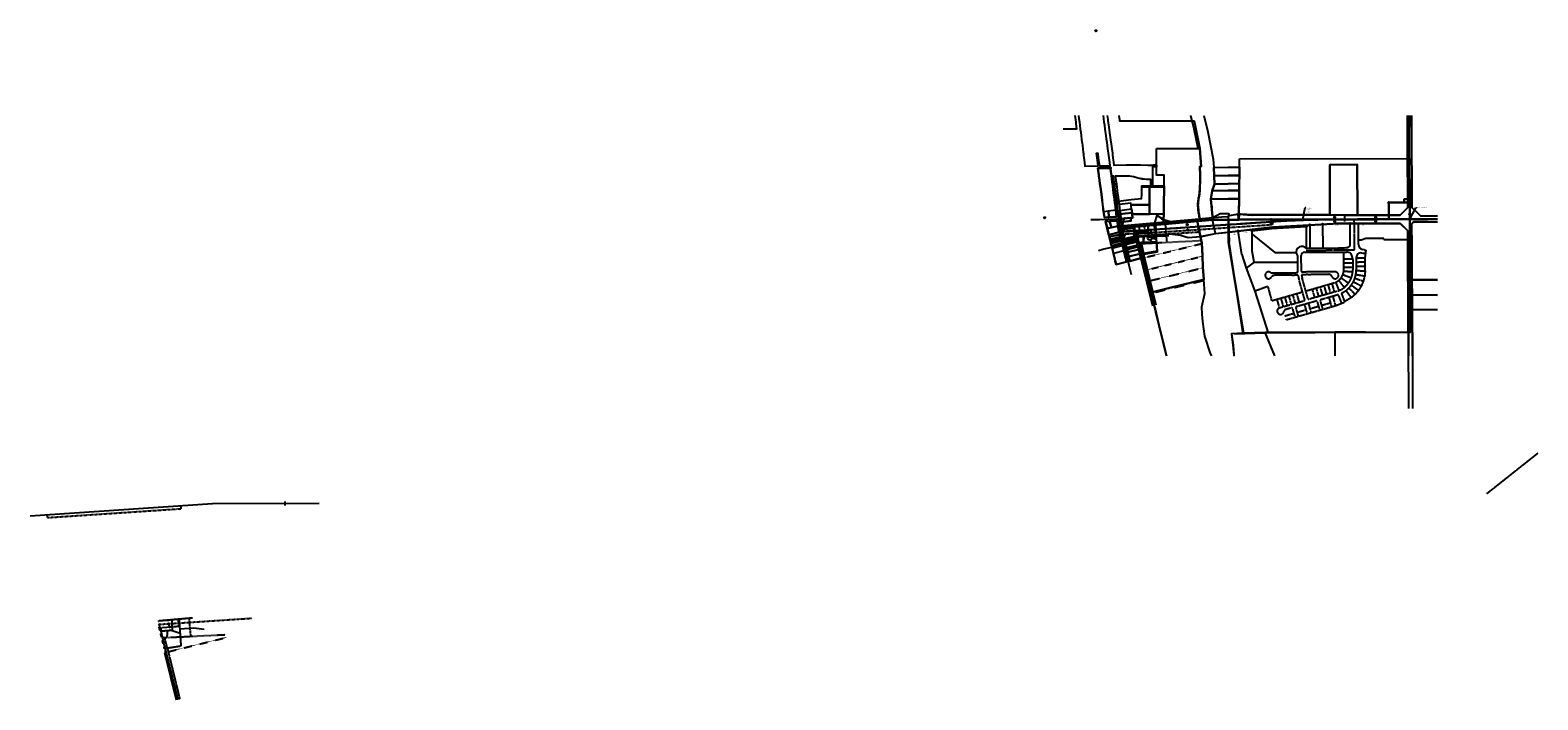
# Model space of a CAD drawing. Header units: feet. Extents: x 1440134 to 1462118, y 713751 to 723525.
import ezdxf

# ---------------------------------------------------------------- set-up
doc = ezdxf.new("R2010")
doc.units = ezdxf.units.FT
doc.header["$MEASUREMENT"] = 0
for name, pattern in [('B', [0.3, 0.25, -0.05]), ('cl', [5, 0.09375, -0.09375, 4.625, -0.09375, 0.09375]), ('D', [0.85, 0.75, -0.1]), ('F', [0.15, 0.1, -0.05])]:
    doc.linetypes.add(name, pattern=pattern)
for name, color, linetype in [('DV_X_Property_Line', 80, 'Continuous'), ('DV_X_Text', 20, 'Continuous'), ('RW_X_CL', 180, 'cl'), ('RW_X_Right_of_Way', 50, 'rowex'), ('SC_Scratch1', 6, 'Continuous'), ('SC_Scratch16', 2, 'Continuous'), ('SC_Scratch17', 214, 'D'), ('SC_Scratch18', 7, 'Continuous'), ('SC_Scratch19', 144, 'Continuous')]:
    doc.layers.add(name, color=color, linetype=linetype)
doc.styles.add('Slanted-Normal', font='font31.shx', dxfattribs={"height": 0.1})
doc.styles.get("Standard").update_dxf_attribs({"font": 'font31.shx'})
doc.styles.add('Straight-Normal', font='font30.shx', dxfattribs={"height": 0.1})
doc.linetypes.add('rowex', pattern='A,0.75,-0.05,["Ex R/W",Straight-Normal,S=1,R=0,X=0,Y=-0.06],-0.7,0.75,-0.3,0.75,-0.3,0.75,-0.3,0.75,-0.3', length=5.7)
doc.dimstyles.new('COEC', dxfattribs={"dimscale": 13.9, "dimtxt": 0.18, "dimasz": 0.18, "dimexe": 0.18, "dimexo": 0.0625, "dimgap": 0.09, "dimtad": 1, "dimzin": 0, "dimdsep": 46, "dimtxsty": 'Standard', "dimcen": 0.09, "dimclrd": 256, "dimclre": 256, "dimclrt": 256, "dimaunit": 1, "dimadec": 4, "dimazin": 0, "dimtfac": 1, "dimtofl": 0, "dimtmove": 0, "dimatfit": 3, "dimfxl": 1, "dimtolj": 1, "dimtzin": 0, "dimlwd": -1, "dimlwe": -1, "dimarcsym": 0})

# ---------------------------------------------------------------- blocks, each defined once
blk = doc.blocks.new('A$C8e29cc9e')
at = {"layer": 'RW_X_CL', "color": 1, "linetype": 'F'}
for p, q in [((1369, 1188), (2, 1097)), ((89, 744), (2, 1097)), ((89, 744), (270, 3))]:
    blk.add_line(p, q, dxfattribs=at)
at = {"layer": 'RW_X_Right_of_Way', "color": 26, "ltscale": 0.7}
for p, q in [((38, 1035), (51, 1055)), ((46, 1002), (38, 1035)), ((101, 747), (38, 1001)), ((51, 1055), (198, 1065)), ((200, 1013), (315, 972)), ((311, 1037), (516, 1051)), ((516, 1051), (668, 1031)), ((90, 690), (258, 0)), ((101, 747), (282, 6))]:
    blk.add_line(p, q, dxfattribs=at)
at = {"layer": 'SC_Scratch17', "color": 40}
for p, q in [((0, 1155), (498, 1199)), ((195, 1172), (198, 1065)), ((301, 1182), (311, 1037)), ((200, 1013), (38, 1001)), ((61, 908), (130, 911)), ((131, 752), (92, 909)), ((130, 911), (131, 1008)), ((198, 1065), (200, 1013)), ((311, 1037), (315, 972)), ((315, 972), (328, 784)), ((328, 784), (101, 747)), ((131, 752), (311, 13))]:
    blk.add_line(p, q, dxfattribs=at)
at = {"layer": 'SC_Scratch17', "color": 40, "linetype": 'F'}
for p, q in [((38, 1001), (0, 1155)), ((135, 1167), (173, 1011)), ((299, 1071), (289, 1181)), ((445, 1195), (469, 928)), ((114, 696), (979, 908)), ((130, 911), (970, 952)), ((299, 1071), (162, 1059))]:
    blk.add_line(p, q, dxfattribs=at)

msp = doc.modelspace()

# ---------------------------------------------------------------- linework, layer by layer
at = {"layer": 'DV_X_Property_Line'}
for p, q in [((1457376, 720758), (1457368, 720958)), ((1459946, 721009, 938), (1459946, 720764, 0)), ((1459946, 721009, 938), (1460250, 721009, -103)), ((1456027, 720637), (1457379, 720758)), ((1457217, 720410), (1457164, 720660)), ((1457376, 720758), (1457605, 720759)), ((1457417, 720556), (1457376, 720758)), ((1457604, 720816), (1457615, 720429)), ((1457605, 720759), (1457755, 720759)), ((1458240, 720631), (1458741, 720659)), ((1458741, 720659), (1458742, 720345)), ((1458791, 720682), (1458792, 720346)), ((1458980, 720693), (1458981, 720346)), ((1456369, 720509), (1456277, 720502)), ((1456368, 720412), (1456369, 720509)), ((1456438, 720515), (1456369, 720509)), ((1456425, 720477), (1456438, 720515)), ((1456425, 720477), (1456481, 720457)), ((1456481, 720457), (1456495, 720495)), ((1456554, 720474), (1456567, 720285)), ((1457823, 719093), (1457615, 720429)), ((1457802, 720251), (1457748, 720594)), ((1457951, 720597), (1458240, 720631)), ((1457952, 720297), (1457951, 720597)), ((1457951, 720548), (1458285, 720279)), ((1459543, 720458), (1459503, 720458)), ((1459610, 720482), (1459543, 720458)), ((1459874, 720483), (1459610, 720482)), ((1459874, 720468), (1459874, 720483)), ((1459874, 720468), (1460252, 720469)), ((1456300, 720409), (1456368, 720412)), ((1456370, 720253), (1456331, 720410)), ((1456567, 720285), (1456340, 720248)), ((1456370, 720253), (1456550, 719514)), ((1457229, 720226), (1457217, 720410)), ((1457236, 720057), (1457229, 720226)), ((1457802, 720251), (1457864, 720051)), ((1457980, 720137), (1457952, 720297)), ((1458285, 720279), (1458594, 720280)), ((1459289, 720068), (1459289, 720287)), ((1459599, 720200), (1459617, 720312)), ((1459600, 720013), (1459599, 720200)), ((1457250, 719874), (1457236, 720057)), ((1457980, 720137), (1457864, 720051)), ((1457864, 720051), (1457990, 719714)), ((1457980, 720137), (1458620, 720139)), ((1457990, 719714), (1458188, 719104)), ((1458142, 719104), (1457693, 719088)), ((1459604, 719114), (1458142, 719104)), ((1460258, 719113), (1459604, 719114))]:
    msp.add_line(p, q, dxfattribs=at)
at = {"layer": 'DV_X_Property_Line', "color": 247, "linetype": 'F'}
for p, q in [((1456277, 720502), (1456239, 720656)), ((1456373, 720668), (1456412, 720513)), ((1456433, 720674), (1456436, 720566)), ((1456538, 720573), (1456528, 720682)), ((1456540, 720683), (1456550, 720539)), ((1456684, 720696), (1456707, 720429)), ((1456289, 720556), (1456286, 720601)), ((1456368, 720412), (1457208, 720454)), ((1456538, 720573), (1456400, 720560)), ((1456352, 720198), (1457217, 720410)), ((1456395, 720021), (1457229, 720226)), ((1456434, 719861), (1457236, 720057)), ((1456477, 719685), (1457250, 719874))]:
    msp.add_line(p, q, dxfattribs=at)
at = {"layer": 'RW_X_CL'}
for p, q in [((1456032, 720599), (1455993, 720897)), ((1460251, 720765), (1460251, 721059)), ((1459444, 720318), (1459442, 720763)), ((1460258, 719113), (1460251, 720765)), ((1456032, 720599), (1456155, 720099)), ((1456080, 720403), (1456277, 720452)), ((1456328, 720245), (1456240, 720598)), ((1458742, 720315), (1459444, 720318))]:
    msp.add_line(p, q, dxfattribs=at)
at = {"layer": 'RW_X_CL', "color": 3, "linetype": 'B'}
msp.add_line((1456051, 720669), (1456021, 720900), dxfattribs=at)
at = {"layer": 'RW_X_CL', "color": 1, "linetype": 'F'}
msp.add_line((1456328, 720245), (1456509, 719504), dxfattribs=at)
at = {"layer": 'RW_X_CL', "flags": 128}
msp.add_lwpolyline([(1456036, 720585), (1458693, 720761), (1460251, 720765)], dxfattribs=at)
at = {"layer": 'RW_X_Right_of_Way', "ltscale": 0.7}
for p, q in [((1460110, 720825), (1460221, 720935)), ((1460221, 720935), (1460221, 721059)), ((1456025, 720667), (1457508, 720800)), ((1456051, 720669), (1456305, 720692)), ((1457417, 720556), (1458239, 720651)), ((1457508, 720800), (1457604, 720806)), ((1457604, 720816), (1457725, 720840)), ((1457725, 720840), (1457949, 720828)), ((1457949, 720828), (1458703, 720829)), ((1458239, 720651), (1459154, 720702)), ((1458703, 720829), (1459305, 720823)), ((1459154, 720702), (1459382, 720703)), ((1459305, 720823), (1460110, 720825)), ((1459383, 720403), (1459382, 720703)), ((1459502, 720703), (1460110, 720705)), ((1459503, 720396), (1459502, 720703)), ((1460110, 720705), (1460221, 720595)), ((1460288, 719113), (1460281, 720700)), ((1456082, 720513), (1456103, 720549)), ((1456104, 720426), (1456082, 720513)), ((1456103, 720549), (1456213, 720556)), ((1456104, 720426), (1456236, 720459)), ((1456213, 720556), (1456234, 720539)), ((1456241, 720513), (1456234, 720539)), ((1456236, 720459), (1456241, 720513)), ((1456276, 720537), (1456289, 720556)), ((1456285, 720503), (1456276, 720537)), ((1456340, 720248), (1456277, 720502)), ((1456289, 720556), (1456436, 720566)), ((1456436, 720566), (1456438, 720515)), ((1456438, 720515), (1456554, 720474)), ((1456550, 720539), (1456754, 720552)), ((1456554, 720474), (1456550, 720539)), ((1456754, 720552), (1456906, 720532)), ((1456906, 720532), (1457019, 720500)), ((1457019, 720500), (1457196, 720511)), ((1457196, 720511), (1457417, 720556)), ((1460228, 719113), (1460221, 720595)), ((1458620, 720001), (1458619, 720215)), ((1458670, 720006), (1458669, 720238)), ((1458716, 720285), (1459327, 720287)), ((1458742, 720345), (1459209, 720347)), ((1459209, 720347), (1459299, 720349)), ((1459578, 720267), (1459552, 720271)), ((1459590, 720317), (1459563, 720323)), ((1459609, 720263), (1459596, 720265))]:
    msp.add_line(p, q, dxfattribs=at)
at = {"layer": 'RW_X_Right_of_Way', "color": 26, "ltscale": 0.7}
for p, q in [((1456340, 720248), (1456520, 719507)), ((1456329, 720191), (1456497, 719501))]:
    msp.add_line(p, q, dxfattribs=at)
at = {"layer": 'RW_X_Right_of_Way', "ltscale": 0.7}
for centre, radius, start, end in [((1458676, 720286), 82, 52.9383, 219.9191), ((1458592, 720215), 27.6, 0.188, 39.919), ((1458716, 720238), 47, 90.188, 180.188), ((1458742, 720373), 27.6, 232.9383, 270.188), ((1459295, 720559), 210, 271.1588, 283.7497), ((1459327, 720160), 127, 74.1591, 90.188), ((1459333, 720403), 50, 283.7497, 0.188), ((1459345, 720222), 62.5, 23.2274, 74.1591), ((1459230, 720173), 188, 6.0125, 23.2274), ((1459592, 720195), 122, 154.6971, 178.4064), ((1459518, 720230), 40, 104.7208, 154.6971), ((1459578, 720396), 75, 180.188, 257.9461), ((1459536, 720160), 113, 81.9072, 104.7208), ((1459437, 719277), 1000, 80.8946, 81.9072), ((1459715, 720904), 600, 257.9461, 259.2627), ((1459715, 720904), 600, 259.2627, 260.5733)]:
    msp.add_arc(centre, radius, start, end, dxfattribs=at)
at = {"layer": 'SC_Scratch1'}
for p, q in [((1458236, 720701), (1458231, 720761)), ((1459154, 720732), (1459154, 720792))]:
    msp.add_line(p, q, dxfattribs=at)
at = {"layer": 'SC_Scratch16', "color": 3}
for p, q in [((1457755, 720759), (1457759, 720959)), ((1458237, 720686), (1458234, 720731)), ((1459305, 720732), (1459305, 720823)), ((1459755, 720734), (1459755, 720824)), ((1459755, 720764), (1459755, 720764)), ((1440134, 716439), (1442791, 716616)), ((1442335, 716541), (1442332, 716586)), ((1442791, 716616), (1444349, 716620)), ((1443853, 716588), (1443853, 716648)), ((1440387, 716411), (1440384, 716456))]:
    msp.add_line(p, q, dxfattribs=at)
at = {"layer": 'SC_Scratch16', "color": 3, "linetype": 'F'}
msp.add_line((1440387, 716411), (1442335, 716541), dxfattribs=at)
at = {"layer": 'SC_Scratch16'}
for centre in [(1455675, 723515), (1455883, 721515), (1459946, 721009), (1460220, 721009), (1454929, 720787), (1456035, 720789), (1456239, 720656), (1456433, 720674), (1456540, 720683), (1457006, 720688), (1457605, 720759), (1457610, 720653), (1457756, 720819), (1458231, 720761), (1458236, 720701), (1458741, 720659), (1458791, 720682), (1458980, 720693), (1459154, 720792), (1459154, 720762), (1459154, 720732), (1459382, 720703), (1459755, 720794), (1459755, 720734), (1459946, 720824), (1460249, 720839), (1460251, 720765), (1456276, 720537), (1456285, 720503), (1456289, 720556), (1456300, 720409), (1456437, 720566), (1456438, 720515), (1456550, 720539), (1457011, 720609), (1457611, 720578), (1457748, 720594), (1457951, 720597)]:
    msp.add_circle(centre, 10, dxfattribs=at)
at = {"layer": 'SC_Scratch17'}
for p, q in [((1456311, 720603), (1456305, 720692)), ((1457611, 720578), (1458239, 720651)), ((1457755, 720759), (1459154, 720762)), ((1457949, 720828), (1457757, 720838)), ((1458703, 720829), (1457949, 720828)), ((1458239, 720651), (1459154, 720702)), ((1459305, 720823), (1458703, 720829)), ((1460110, 720705), (1459154, 720702)), ((1460110, 720825), (1459305, 720823)), ((1460305, 720725), (1460281, 720700)), ((1460508, 720725), (1460305, 720725)), ((1459470, 720198), (1459469, 720170)), ((1459599, 720197), (1459470, 720196)), ((1458241, 719982), (1458537, 719983)), ((1458565, 719984), (1458606, 719986)), ((1458739, 719995), (1458686, 719991)), ((1459162, 719997), (1458770, 719996)), ((1459277, 719957), (1459289, 720009)), ((1459289, 720188), (1459417, 720188)), ((1459289, 720128), (1459419, 720128)), ((1459289, 720068), (1459419, 720068)), ((1459289, 720009), (1459289, 720068)), ((1459289, 720009), (1459418, 719999)), ((1459416, 720193), (1459419, 720168)), ((1459419, 720168), (1459420, 720026)), ((1459469, 720170), (1459470, 720026)), ((1459599, 720137), (1459469, 720136)), ((1459599, 720077), (1459469, 720076)), ((1459469, 720016), (1459600, 720013)), ((1459600, 720013), (1459593, 719937)), ((1458180, 719784), (1457990, 719714)), ((1458180, 719784), (1458236, 719576)), ((1458537, 719948), (1458276, 719947)), ((1458608, 719951), (1458568, 719949)), ((1458718, 719594), (1458635, 719886)), ((1458766, 719608), (1458683, 719900)), ((1458688, 719956), (1458741, 719960)), ((1458735, 719719), (1459114, 719828)), ((1458770, 719961), (1459071, 719962)), ((1458884, 719762), (1458920, 719637)), ((1458941, 719778), (1458977, 719653)), ((1458999, 719795), (1459035, 719670)), ((1459057, 719811), (1459093, 719686)), ((1459114, 719828), (1459169, 719845)), ((1459114, 719828), (1459150, 719703)), ((1459169, 719845), (1459215, 719871)), ((1459169, 719845), (1459218, 719724)), ((1459215, 719871), (1459252, 719910)), ((1459215, 719871), (1459295, 719769)), ((1459252, 719910), (1459277, 719957)), ((1459252, 719910), (1459357, 719833)), ((1459277, 719957), (1459399, 719912)), ((1459361, 719761), (1459454, 719669)), ((1459398, 719804), (1459504, 719727)), ((1459428, 719853), (1459544, 719793)), ((1459450, 719905), (1459574, 719863)), ((1459464, 719960), (1459593, 719937)), ((1459544, 719793), (1459504, 719727)), ((1459574, 719863), (1459544, 719793)), ((1459593, 719937), (1459574, 719863)), ((1458236, 719576), (1458687, 719705)), ((1458312, 719597), (1458348, 719472)), ((1458353, 719474), (1458708, 719576)), ((1458369, 719614), (1458405, 719489)), ((1458427, 719631), (1458463, 719506)), ((1458485, 719647), (1458521, 719522)), ((1458542, 719664), (1458578, 719539)), ((1458600, 719680), (1458636, 719555)), ((1458602, 719494), (1458881, 719574)), ((1458771, 719542), (1458811, 719402)), ((1459184, 719712), (1458785, 719598)), ((1458826, 719745), (1458862, 719620)), ((1458900, 719563), (1458936, 719438)), ((1458984, 719452), (1458948, 719577)), ((1458958, 719596), (1459192, 719663)), ((1458967, 719510), (1459092, 719546)), ((1459069, 719627), (1459109, 719488)), ((1459126, 719644), (1459166, 719504)), ((1459166, 719504), (1459301, 719556)), ((1459210, 719654), (1459254, 719538)), ((1459257, 719672), (1459301, 719556)), ((1459397, 719619), (1459299, 719563)), ((1459318, 719724), (1459397, 719619)), ((1459454, 719669), (1459397, 719619)), ((1459504, 719727), (1459454, 719669)), ((1458429, 719355), (1458563, 719394)), ((1458526, 719472), (1458444, 719448)), ((1458445, 719298), (1459166, 719504)), ((1458580, 719336), (1458544, 719461)), ((1458628, 719350), (1458592, 719475)), ((1458611, 719408), (1458736, 719444)), ((1458713, 719525), (1458753, 719386)), ((1458794, 719460), (1458919, 719496)), ((1460228, 719113), (1460231, 718005)), ((1460288, 719113), (1460291, 718005)), ((1461378, 716765), (1462118, 717352))]:
    msp.add_line(p, q, dxfattribs=at)
at = {"layer": 'SC_Scratch17', "color": 7}
msp.add_line((1459755, 720734), (1459755, 720794), dxfattribs=at)
at = {"layer": 'SC_Scratch17'}
for centre, radius, start, end in [((1458191, 719947), 50, 56.3621, 331.222), ((1458241, 720022), 40, 236.3621, 270.188), ((1458535, 720462), 479, 270.188, 273.5881), ((1458605, 720001), 15, 273.5881, 0.188), ((1458685, 720006), 15, 180.188, 273.5881), ((1458772, 719475), 521, 90.188, 93.5881), ((1459162, 719947), 50, 199.2399, 90.188), ((1459095, 720025), 325, 339.6827, 355.4611), ((1459095, 720025), 325, 355.4611, 0.1881), ((1459095, 720025), 375, 350.0038, 358.6698), ((1459095, 720025), 375, 358.6698, 0.1881), ((1458276, 719900), 46.5, 90.188, 151.222), ((1458535, 720462), 514, 270.188, 273.5881), ((1458609, 719936), 15, 7.8525, 93.5881), ((1458995, 719990), 375, 187.8525, 196.0073), ((1458689, 719941), 15, 93.5881, 188.9559), ((1458995, 719990), 325, 188.9559, 196.0073), ((1458772, 719475), 486, 90.188, 93.5881), ((1459071, 719915), 46.5, 19.2399, 90.188), ((1459095, 720025), 325, 292.3476, 308.126), ((1459095, 720025), 325, 308.126, 323.9044), ((1459095, 720025), 375, 306.6739, 315.3398), ((1459095, 720025), 325, 323.9044, 339.6827), ((1459095, 720025), 375, 315.3398, 324.0058), ((1459095, 720025), 375, 324.0058, 332.6718), ((1459095, 720025), 375, 332.6718, 341.3378), ((1459095, 720025), 375, 341.3378, 350.0038), ((1458704, 719590), 15, 286.0073, 16.0073), ((1458781, 719612), 15, 196.0073, 286.0073), ((1458885, 719559), 15, 16.0074, 106.0073), ((1458962, 719581), 15, 106.0073, 196.0074), ((1459095, 720025), 325, 286.0073, 292.3476), ((1459196, 719648), 15, 20.9875, 106.0073), ((1459271, 719677), 15, 116.8743, 200.9875), ((1459095, 720025), 375, 296.8743, 306.6739), ((1458366, 719426), 50, 111.8604, 340.3434), ((1458366, 719426), 50, 106.0073, 111.8604), ((1458366, 719426), 50, 340.3434, 349.6195), ((1458455, 719410), 40, 106.0073, 169.6195), ((1458530, 719457), 15, 16.0074, 106.0073), ((1458607, 719479), 15, 106.0073, 196.0074)]:
    msp.add_arc(centre, radius, start, end, dxfattribs=at)
at = {"layer": 'SC_Scratch18', "color": 181, "linetype": 'F'}
for p, q in [((1456289, 720556), (1458237, 720686)), ((1456291, 720521), (1457181, 720581))]:
    msp.add_line(p, q, dxfattribs=at)
msp.add_circle((1458236, 720701), 15, dxfattribs=at)
at = {"layer": 'SC_Scratch19'}
for points in [[(1455198, 722086), (1455237, 722086), (1455396, 722086), (1455387, 722156), (1455384, 722182), (1455379, 722218), (1455371, 722277)], [(1455420, 722277), (1455426, 722234), (1455433, 722182), (1455439, 722132), (1455446, 722082), (1455452, 722034), (1455458, 721984), (1455465, 721934), (1455471, 721888), (1455472, 721878), (1455477, 721841), (1455482, 721794), (1455489, 721736), (1455490, 721731), (1455491, 721727), (1455494, 721699), (1455494, 721695), (1455499, 721659), (1455507, 721592), (1455513, 721542), (1455709, 721543), (1455704, 721581), (1455702, 721593), (1455693, 721660), (1455689, 721694), (1455685, 721723), (1455684, 721727), (1455700, 721727), (1455709, 721660), (1455718, 721593), (1455725, 721543), (1455882, 721544), (1455875, 721593), (1455866, 721661), (1455857, 721728), (1455848, 721795), (1455836, 721886), (1455830, 721935), (1455823, 721984), (1455810, 722082), (1455803, 722135), (1455796, 722184), (1455784, 722277)], [(1455840, 722277), (1455848, 722220), (1455850, 722204), (1455863, 722110), (1455874, 722027), (1455887, 721925), (1455896, 721860), (1455905, 721793), (1455914, 721727), (1455917, 721703), (1455922, 721662), (1455931, 721600), (1455937, 721552), (1456116, 721557), (1456134, 721557), (1456172, 721557), (1456268, 721558), (1456312, 721558), (1456323, 721558), (1456429, 721556), (1456509, 721556), (1456558, 721555), (1456558, 721531), (1456499, 721532), (1456500, 721410), (1456500, 721356), (1456500, 721344), (1456500, 721303), (1456500, 721252), (1456557, 721252), (1456668, 721251), (1456667, 721235), (1456455, 721237), (1456344, 721238), (1456344, 721238), (1456344, 721254), (1456344, 721254), (1456350, 721254), (1456352, 721254), (1456413, 721253), (1456415, 721253), (1456473, 721253), (1456473, 721344), (1456473, 721345), (1456413, 721346), (1456352, 721353), (1456350, 721353), (1456290, 721366), (1456287, 721366), (1456227, 721384), (1456224, 721385), (1456167, 721393), (1456163, 721394), (1456151, 721396), (1456147, 721397), (1456099, 721396), (1455956, 721394), (1455965, 721333), (1455971, 721283), (1455978, 721233), (1455984, 721186), (1455990, 721141), (1455998, 721086), (1455999, 721080), (1456005, 721028), (1456012, 720976), (1456018, 720932), (1456023, 720894), (1456030, 720841), (1456039, 720773), (1456041, 720753), (1456044, 720728), (1456050, 720686), (1456055, 720650), (1456227, 720665), (1456264, 720514), (1456276, 720515), (1456299, 720422), (1456439, 719849), (1456476, 719698), (1456520, 719519), (1456536, 719457), (1456551, 719393), (1456567, 719329), (1456593, 719224), (1456635, 719051), (1456684, 718851), (1456689, 718832), (1456703, 718773)], [(1456345, 721237), (1456345, 721253), (1456350, 721253), (1456413, 721252), (1456473, 721252), (1456473, 721344), (1456413, 721345), (1456350, 721352), (1456287, 721365), (1456224, 721384), (1456163, 721393), (1456147, 721396), (1456099, 721395), (1455957, 721393), (1455965, 721332), (1455965, 721331), (1455972, 721282), (1455979, 721232), (1455985, 721185), (1455991, 721140), (1455998, 721085), (1455999, 721079), (1456006, 721027), (1456013, 720976), (1456019, 720931), (1456023, 720893), (1456042, 720752), (1456051, 720685), (1456064, 720671), (1456376, 720699), (1456531, 720712), (1456566, 720820), (1456631, 720780), (1456631, 720770), (1456762, 720733), (1457377, 720789), (1457487, 720849), (1457609, 720849), (1457616, 720819), (1457740, 720838), (1457752, 720838), (1457951, 720827), (1458706, 720830), (1460100, 720825), (1460112, 720825), (1460136, 720849), (1460222, 720935), (1460218, 721828), (1460218, 722277)], [(1456008, 722277), (1456016, 722218), (1456019, 722203), (1457106, 722202), (1457127, 722108), (1457189, 721797), (1457209, 721536), (1457191, 721536), (1457191, 721535), (1457191, 721533), (1457191, 721520), (1457189, 721510), (1457189, 721502), (1457189, 721482), (1457189, 721473), (1457192, 721460), (1457192, 721455), (1457194, 721446), (1457195, 721438), (1457195, 721434), (1457194, 721425), (1457192, 721413), (1457193, 721401), (1457193, 721395), (1457194, 721386), (1457194, 721378), (1457193, 721378), (1457193, 721363), (1457193, 721352), (1457195, 721340), (1457196, 721332), (1457194, 721319), (1457195, 721312), (1457196, 721298), (1457197, 721290), (1457195, 721286), (1457195, 721282), (1457190, 721261), (1457190, 721238), (1457189, 721222), (1457188, 721209), (1457188, 721197), (1457188, 721193), (1457187, 721168), (1457186, 721162), (1457184, 721150), (1457185, 721138), (1457185, 721129), (1457182, 721114), (1457180, 721102), (1457178, 721095), (1457175, 721088), (1457173, 721080), (1457171, 721070), (1457170, 721063), (1457168, 721048), (1457168, 721040), (1457167, 721036), (1457168, 721025), (1457166, 721018), (1457164, 721008), (1457163, 720997), (1457163, 720986), (1457162, 720977), (1457163, 720958), (1457163, 720950), (1457166, 720940), (1457166, 720934), (1457167, 720921), (1457168, 720910), (1457168, 720899), (1457168, 720889), (1457171, 720880), (1457172, 720868), (1457173, 720852), (1457176, 720843), (1457179, 720834), (1457180, 720819), (1457180, 720810), (1457182, 720802), (1457186, 720789), (1457189, 720784), (1457191, 720779), (1457192, 720772), (1457195, 720756), (1457197, 720747), (1457377, 720757), (1457610, 720757), (1457757, 720758), (1459948, 720765), (1460253, 720765), (1460258, 719112), (1459607, 719115), (1459157, 719114), (1458145, 719112), (1457827, 719101), (1457653, 719093), (1457673, 718927), (1457687, 718785), (1457694, 718773)], [(1457246, 722277), (1457308, 722041), (1457383, 721642), (1457395, 721521), (1457400, 721399), (1457401, 721279), (1457369, 721179), (1457348, 721058), (1457377, 720758), (1457197, 720748), (1457195, 720757), (1457190, 720780), (1457188, 720785), (1457185, 720790), (1457181, 720803), (1457180, 720811), (1457179, 720820), (1457178, 720835), (1457176, 720844), (1457172, 720853), (1457171, 720869), (1457171, 720881), (1457167, 720890), (1457167, 720900), (1457167, 720911), (1457166, 720922), (1457166, 720935), (1457165, 720941), (1457162, 720951), (1457162, 720959), (1457162, 720978), (1457162, 720986), (1457162, 720998), (1457164, 721009), (1457166, 721019), (1457167, 721026), (1457166, 721037), (1457167, 721041), (1457168, 721049), (1457169, 721064), (1457171, 721071), (1457172, 721081), (1457174, 721089), (1457178, 721096), (1457179, 721103), (1457181, 721115), (1457185, 721130), (1457185, 721139), (1457183, 721151), (1457185, 721163), (1457186, 721169), (1457187, 721194), (1457187, 721198), (1457187, 721210), (1457188, 721223), (1457190, 721239), (1457190, 721262), (1457194, 721283), (1457194, 721287), (1457197, 721291), (1457196, 721299), (1457194, 721313), (1457194, 721320), (1457196, 721333), (1457194, 721341), (1457192, 721353), (1457192, 721364), (1457192, 721379), (1457193, 721379), (1457193, 721387), (1457192, 721396), (1457192, 721402), (1457192, 721414), (1457193, 721426), (1457194, 721435), (1457194, 721439), (1457193, 721447), (1457192, 721456), (1457192, 721461), (1457189, 721474), (1457189, 721483), (1457188, 721503), (1457189, 721511), (1457190, 721521), (1457190, 721534), (1457190, 721536), (1457190, 721537), (1457208, 721537), (1457188, 721798), (1457163, 721798), (1457108, 722081), (1457076, 722203), (1457057, 722272), (1457056, 722277)], [(1460656, 720766), (1460496, 720766), (1460252, 720766), (1460252, 720850), (1460251, 721011), (1460251, 721061), (1460249, 721651), (1460248, 721829), (1460247, 722277)], [(1460253, 720765), (1460251, 720968), (1460251, 721059), (1460249, 721270), (1460249, 721703), (1460249, 721818), (1460249, 721946), (1460251, 722260), (1460251, 722277)], [(1460278, 722277), (1460278, 721828), (1460280, 721270), (1460282, 720935), (1460373, 720849), (1460407, 720817), (1460656, 720817)], [(1455761, 721509), (1455887, 721510), (1455893, 721462), (1455900, 721405), (1455907, 721355), (1455913, 721306), (1455920, 721256), (1455929, 721186), (1455938, 721115), (1455945, 721059), (1455953, 721003), (1455960, 720945), (1455962, 720933), (1455966, 720901), (1455973, 720830), (1455973, 720829), (1455973, 720827), (1455973, 720825), (1455973, 720824), (1455973, 720822), (1455972, 720821), (1455972, 720819), (1455972, 720818), (1455971, 720816), (1455970, 720815), (1455970, 720814), (1455969, 720812), (1455968, 720811), (1455967, 720810), (1455966, 720808), (1455965, 720807), (1455964, 720806), (1455963, 720805), (1455962, 720804), (1455961, 720803), (1455959, 720802), (1455958, 720802), (1455957, 720801), (1455955, 720800), (1455954, 720800), (1455952, 720799), (1455951, 720799), (1455949, 720798), (1455948, 720798), (1455798, 720791), (1455786, 720878), (1455782, 720911), (1455780, 720923), (1455773, 720980), (1455766, 721037), (1455758, 721093), (1455749, 721163), (1455740, 721234), (1455733, 721284), (1455727, 721334), (1455718, 721400), (1455717, 721410), (1455704, 721509), (1455761, 721509)], [(1456007, 720771), (1455999, 720840), (1455989, 720933), (1455977, 721036), (1455959, 721171), (1455940, 721312), (1455927, 721409)], [(1455601, 720759), (1455727, 720763), (1455972, 720770), (1456007, 720771)], [(1456007, 720597), (1455996, 720662), (1455987, 720730), (1455977, 720741), (1455872, 720736), (1455815, 720733), (1455841, 720630), (1455864, 720537), (1455875, 720492), (1455880, 720469), (1455881, 720465), (1455887, 720441), (1455894, 720411), (1455903, 720376), (1456052, 720414), (1456043, 720449), (1456039, 720448), (1456032, 720479), (1456026, 720503), (1456025, 720503), (1456025, 720507), (1456026, 720507), (1456008, 720593), (1456004, 720592), (1456003, 720596), (1456007, 720597)], [(1456034, 720593), (1456028, 720629), (1456018, 720696), (1456007, 720771)], [(1456704, 718773), (1456440, 719848), (1456277, 720514), (1456286, 720515), (1456286, 720515), (1456278, 720549), (1456291, 720569), (1456438, 720578), (1456438, 720571), (1456440, 720527), (1456555, 720485), (1456552, 720539), (1456617, 720543), (1456757, 720552), (1456908, 720532), (1457021, 720499), (1457198, 720511), (1457237, 720519), (1457418, 720556), (1457610, 720578), (1457752, 720594), (1458241, 720648), (1458710, 720678), (1459157, 720703), (1460100, 720705), (1460113, 720705), (1460223, 720595), (1460225, 720365), (1460231, 719147), (1460231, 718773)], [(1456438, 720578), (1456438, 720571), (1456440, 720527), (1456555, 720485), (1456552, 720539), (1456617, 720543), (1456757, 720552), (1456908, 720532), (1457021, 720499), (1457198, 720511), (1457237, 720519), (1457418, 720556), (1457610, 720578), (1457752, 720594), (1458241, 720648), (1458710, 720678), (1459157, 720703), (1460100, 720705), (1460113, 720705), (1460223, 720595), (1460225, 720365), (1460231, 719147), (1460231, 718773)], [(1456470, 720612), (1456665, 720624), (1456864, 720637), (1457077, 720652), (1457208, 720660)], [(1457365, 718773), (1457343, 718805), (1457263, 719058), (1457233, 719271), (1457225, 719380), (1457218, 719486), (1457260, 719683), (1457250, 719884), (1457235, 720068), (1457229, 720236), (1457219, 720420), (1457209, 720464), (1457150, 720745), (1457197, 720748), (1457377, 720758), (1457607, 720758), (1457605, 720429), (1457827, 719102), (1457652, 719094), (1457672, 718928), (1457687, 718786), (1457694, 718773)], [(1457208, 720660), (1457489, 720679), (1457648, 720690), (1457808, 720699), (1458289, 720733), (1458456, 720742), (1458702, 720753), (1458908, 720758), (1459259, 720761), (1459609, 720763), (1459890, 720765), (1460253, 720765)], [(1460656, 719881), (1460503, 719881), (1460255, 719881), (1460252, 720766), (1460496, 720766), (1460656, 720766)], [(1460253, 720765), (1460446, 720766), (1460656, 720767)], [(1460261, 719111), (1460260, 719532), (1460258, 719729), (1460254, 719973), (1460253, 720153), (1460253, 720309), (1460253, 720546), (1460253, 720765)], [(1460291, 718773), (1460291, 719147), (1460285, 720365), (1460283, 720700), (1460308, 720725), (1460656, 720725)], [(1456034, 720593), (1456124, 720596), (1456195, 720598), (1456241, 720601)], [(1456081, 720402), (1456050, 720523), (1456044, 720549), (1456034, 720593)], [(1456081, 720402), (1456113, 720411), (1456175, 720426), (1456200, 720433), (1456219, 720438), (1456247, 720445), (1456278, 720453)], [(1456103, 720427), (1456232, 720459), (1456241, 720513), (1456234, 720539), (1456215, 720559), (1456105, 720551), (1456082, 720509), (1456083, 720504), (1456090, 720476), (1456091, 720472), (1456096, 720455), (1456103, 720427)], [(1456111, 720395), (1456271, 720435), (1456283, 720387), (1456288, 720364), (1456291, 720355), (1456298, 720322), (1456310, 720274), (1456314, 720258), (1456330, 720194), (1456170, 720154), (1456154, 720218), (1456150, 720234), (1456138, 720282), (1456131, 720314), (1456128, 720324), (1456123, 720346), (1456111, 720395)], [(1456241, 720601), (1456449, 720611), (1456470, 720612)], [(1456278, 720453), (1456267, 720493), (1456254, 720547), (1456241, 720601)], [(1456393, 720004), (1456374, 720079), (1456354, 720158), (1456338, 720215), (1456315, 720307), (1456304, 720351), (1456292, 720402), (1456278, 720453)], [(1456438, 720578), (1456438, 720578), (1456438, 720578)], [(1456470, 720612), (1456474, 720590), (1456476, 720579), (1456479, 720570), (1456482, 720560), (1456485, 720555), (1456489, 720548), (1456494, 720542), (1456500, 720535), (1456509, 720529), (1456516, 720525), (1456524, 720522), (1456531, 720520), (1456540, 720518), (1456549, 720517), (1456560, 720517), (1456688, 720525), (1456736, 720528)], [(1455711, 720311), (1455776, 720327), (1455881, 720352), (1456055, 720396), (1456081, 720402)], [(1455911, 720344), (1456063, 720382), (1456102, 720222), (1456109, 720193), (1456122, 720142), (1455970, 720104), (1455957, 720155), (1455950, 720184), (1455930, 720264), (1455911, 720344)], [(1456192, 719956), (1456178, 720013), (1456135, 720189), (1456084, 720387), (1456081, 720402)], [(1460656, 719659), (1460255, 719661), (1460255, 719881), (1460503, 719881), (1460656, 719881)], [(1460656, 719441), (1460256, 719442), (1460255, 719661), (1460656, 719659)], [(1458283, 718773), (1458144, 719113), (1459156, 719115), (1459156, 718773)]]:
    msp.add_lwpolyline(points, dxfattribs=at)
for points in [[(1456558, 721796), (1457188, 721798), (1457208, 721537), (1457190, 721537), (1457190, 721536), (1457190, 721534), (1457190, 721521), (1457189, 721511), (1457188, 721503), (1457189, 721483), (1457189, 721474), (1457192, 721461), (1457192, 721456), (1457193, 721447), (1457194, 721439), (1457194, 721435), (1457193, 721426), (1457192, 721414), (1457192, 721402), (1457192, 721396), (1457193, 721387), (1457193, 721379), (1457192, 721379), (1457192, 721364), (1457192, 721353), (1457194, 721341), (1457196, 721333), (1457194, 721320), (1457194, 721313), (1457196, 721299), (1457197, 721291), (1457194, 721287), (1457194, 721283), (1457190, 721262), (1457190, 721239), (1457188, 721223), (1457187, 721210), (1457187, 721198), (1457187, 721194), (1457186, 721169), (1457185, 721163), (1457183, 721151), (1457185, 721139), (1457185, 721130), (1457181, 721115), (1457179, 721103), (1457178, 721096), (1457174, 721089), (1457172, 721081), (1457171, 721071), (1457169, 721064), (1457168, 721049), (1457167, 721041), (1457166, 721037), (1457167, 721026), (1457166, 721019), (1457164, 721009), (1457162, 720998), (1457162, 720986), (1457162, 720978), (1457162, 720959), (1457162, 720951), (1457165, 720941), (1457166, 720935), (1457166, 720922), (1457167, 720911), (1457167, 720900), (1457167, 720890), (1457171, 720881), (1457171, 720869), (1457172, 720853), (1457176, 720844), (1457178, 720835), (1457179, 720820), (1457180, 720811), (1457181, 720803), (1457185, 720790), (1457188, 720785), (1457190, 720780), (1457195, 720757), (1457197, 720748), (1457150, 720745), (1456661, 720703), (1456662, 720755), (1456663, 720842), (1456664, 720975), (1456667, 721235), (1456668, 721251), (1456668, 721302), (1456668, 721355), (1456668, 721410), (1456557, 721410), (1456558, 721531), (1456558, 721555), (1456509, 721556), (1456558, 721570), (1456558, 721796)], [(1457395, 721521), (1457600, 721523), (1457769, 721525), (1457767, 721405), (1457601, 721402), (1457400, 721399), (1457395, 721521)], [(1459947, 720827), (1459947, 720766), (1459487, 720765), (1459087, 720763), (1458290, 720761), (1457756, 720759), (1457758, 720838), (1457951, 720828), (1458705, 720831), (1459087, 720830), (1459083, 721560), (1459483, 721562), (1459487, 720829), (1459947, 720827)], [(1457770, 721646), (1460249, 721651), (1460251, 721061), (1460171, 721060), (1460171, 721010), (1459946, 721009), (1459947, 720827), (1459487, 720829), (1459483, 721562), (1459083, 721560), (1459087, 720830), (1458705, 720831), (1457951, 720828), (1457758, 720838), (1457761, 721065), (1457763, 721185), (1457765, 721285), (1457767, 721405), (1457769, 721525), (1457770, 721646)], [(1455900, 721406), (1455892, 721463), (1455886, 721511), (1455761, 721510), (1455704, 721510), (1455717, 721411), (1455718, 721401), (1455726, 721335), (1455733, 721285), (1455739, 721235), (1455749, 721164), (1455758, 721094), (1455765, 721038), (1455772, 720981), (1455780, 720924), (1455781, 720912), (1455786, 720879), (1455797, 720792), (1455864, 720795), (1455976, 720800), (1455965, 720902), (1455961, 720934), (1455960, 720946), (1455952, 721004), (1455945, 721060), (1455937, 721116), (1455928, 721187), (1455919, 721257), (1455913, 721307), (1455906, 721356), (1455900, 721406)], [(1457400, 721399), (1457601, 721402), (1457767, 721405), (1457765, 721285), (1457602, 721282), (1457401, 721279), (1457400, 721399)], [(1456455, 721237), (1456455, 720975), (1456186, 720974), (1456183, 720998), (1456012, 720978), (1456005, 721028), (1456005, 721031), (1456190, 721052), (1456341, 721070), (1456342, 721125), (1456342, 721145), (1456342, 721148), (1456344, 721238), (1456344, 721238), (1456455, 721237)], [(1456667, 721235), (1456664, 720975), (1456663, 720842), (1456455, 720841), (1456455, 720975), (1456455, 721237), (1456667, 721235)], [(1457369, 721179), (1457603, 721183), (1457763, 721185), (1457761, 721065), (1457604, 721063), (1457348, 721058), (1457369, 721179)], [(1457401, 721279), (1457602, 721282), (1457765, 721285), (1457763, 721185), (1457603, 721183), (1457369, 721179), (1457401, 721279)], [(1455858, 720888), (1455864, 720795), (1455797, 720792), (1455786, 720879), (1455858, 720888)], [(1455965, 720902), (1455976, 720800), (1455864, 720795), (1455858, 720888), (1455965, 720902)], [(1456194, 720916), (1456201, 720859), (1456100, 720849), (1456030, 720841), (1456023, 720894), (1456194, 720916)], [(1456030, 720841), (1456100, 720849), (1456201, 720859), (1456202, 720849), (1456203, 720839), (1456210, 720788), (1456180, 720785), (1456039, 720773), (1456030, 720841)], [(1456455, 720975), (1456455, 720841), (1456203, 720839), (1456202, 720849), (1456201, 720859), (1456194, 720916), (1456189, 720954), (1456186, 720974), (1456455, 720975)], [(1457348, 721058), (1457604, 721063), (1457761, 721065), (1457758, 720838), (1457756, 720759), (1457608, 720758), (1457607, 720758), (1457377, 720758), (1457348, 721058)], [(1460171, 721010), (1460251, 721011), (1460252, 720850), (1460252, 720766), (1460099, 720766), (1459947, 720766), (1459947, 720827), (1459946, 721009), (1460171, 721010)], [(1460251, 721061), (1460251, 721011), (1460171, 721010), (1460171, 721060), (1460251, 721061)], [(1455815, 720734), (1455840, 720631), (1455863, 720538), (1455870, 720509), (1455874, 720493), (1455879, 720470), (1455880, 720466), (1455887, 720442), (1455894, 720412), (1455902, 720377), (1456052, 720415), (1456042, 720449), (1456034, 720481), (1456036, 720481), (1456030, 720507), (1456021, 720541), (1456013, 720575), (1456002, 720625), (1455996, 720663), (1455987, 720731), (1455985, 720742), (1455977, 720742), (1455872, 720737), (1455815, 720734)], [(1455899, 720643), (1455840, 720631), (1455815, 720734), (1455872, 720737), (1455899, 720643)], [(1455899, 720643), (1455996, 720663), (1456002, 720625), (1456013, 720575), (1455863, 720538), (1455840, 720631), (1455899, 720643)], [(1455996, 720663), (1455899, 720643), (1455872, 720737), (1455977, 720742), (1455985, 720742), (1455987, 720731), (1455996, 720663)], [(1456180, 720785), (1456185, 720754), (1456186, 720741), (1456110, 720734), (1456044, 720728), (1456041, 720753), (1456039, 720773), (1456180, 720785)], [(1456663, 720842), (1456662, 720755), (1456661, 720703), (1456542, 720693), (1456435, 720683), (1456227, 720665), (1456055, 720650), (1456050, 720686), (1456044, 720728), (1456110, 720734), (1456186, 720741), (1456185, 720754), (1456180, 720785), (1456210, 720788), (1456203, 720839), (1456455, 720841), (1456663, 720842)], [(1456095, 720456), (1456102, 720428), (1456231, 720460), (1456262, 720468), (1456255, 720496), (1456251, 720513), (1456250, 720517), (1456243, 720545), (1456238, 720565), (1456233, 720586), (1456220, 720636), (1456053, 720617), (1456072, 720546), (1456077, 720524), (1456081, 720510), (1456082, 720505), (1456090, 720477), (1456091, 720473), (1456095, 720456)], [(1456090, 720477), (1456082, 720505), (1456081, 720510), (1456077, 720524), (1456072, 720546), (1456053, 720617), (1456220, 720636), (1456233, 720586), (1456238, 720565), (1456243, 720545), (1456250, 720517), (1456090, 720477)], [(1456438, 720579), (1456290, 720570), (1456277, 720550), (1456286, 720516), (1456285, 720516), (1456276, 720515), (1456264, 720514), (1456227, 720665), (1456435, 720683), (1456436, 720657), (1456438, 720579)], [(1457150, 720745), (1457209, 720464), (1457219, 720420), (1457229, 720236), (1457235, 720068), (1457250, 719884), (1456767, 719768), (1456476, 719698), (1456439, 719849), (1456299, 720422), (1456332, 720424), (1456370, 720266), (1456567, 720297), (1456559, 720434), (1456555, 720486), (1456551, 720540), (1456546, 720619), (1456543, 720666), (1456542, 720693), (1456661, 720703), (1457150, 720745)], [(1456542, 720693), (1456543, 720666), (1456546, 720619), (1456551, 720540), (1456555, 720486), (1456559, 720434), (1456369, 720425), (1456371, 720522), (1456418, 720526), (1456439, 720528), (1456438, 720572), (1456438, 720579), (1456436, 720657), (1456435, 720683), (1456542, 720693)], [(1459947, 720766), (1460099, 720766), (1460252, 720766), (1460255, 719881), (1460255, 719661), (1460256, 719442), (1460257, 719145), (1460257, 719113), (1459606, 719116), (1459156, 719115), (1458144, 719113), (1457827, 719102), (1457605, 720429), (1457607, 720758), (1457608, 720758), (1457756, 720759), (1458290, 720761), (1459087, 720763), (1459487, 720765), (1459947, 720766)], [(1456013, 720575), (1456021, 720541), (1455870, 720509), (1455863, 720538), (1456013, 720575)], [(1455870, 720509), (1456021, 720541), (1456030, 720507), (1455879, 720470), (1455874, 720493), (1455870, 720509)], [(1456030, 720507), (1456036, 720481), (1456034, 720481), (1455953, 720459), (1455887, 720442), (1455880, 720466), (1455879, 720470), (1456030, 720507)], [(1456034, 720481), (1456042, 720449), (1456038, 720449), (1455951, 720426), (1455894, 720412), (1455887, 720442), (1455953, 720459), (1456034, 720481)], [(1455894, 720412), (1455951, 720426), (1456038, 720449), (1456042, 720449), (1456052, 720415), (1455902, 720377), (1455894, 720412)], [(1456250, 720517), (1456251, 720513), (1456255, 720496), (1456095, 720456), (1456091, 720473), (1456090, 720477), (1456250, 720517)], [(1456095, 720456), (1456255, 720496), (1456262, 720468), (1456231, 720460), (1456102, 720428), (1456095, 720456)], [(1456270, 720436), (1456110, 720396), (1456122, 720347), (1456128, 720325), (1456130, 720315), (1456138, 720283), (1456150, 720235), (1456154, 720219), (1456169, 720155), (1456329, 720195), (1456314, 720259), (1456310, 720275), (1456298, 720323), (1456290, 720355), (1456288, 720365), (1456282, 720388), (1456270, 720436)], [(1456122, 720347), (1456110, 720396), (1456270, 720436), (1456282, 720388), (1456122, 720347)], [(1456332, 720424), (1456299, 720422), (1456276, 720515), (1456285, 720516), (1456286, 720516), (1456277, 720550), (1456290, 720570), (1456438, 720579), (1456438, 720572), (1456439, 720528), (1456418, 720526), (1456371, 720522), (1456369, 720425), (1456332, 720424)], [(1456369, 720425), (1456559, 720434), (1456567, 720297), (1456370, 720266), (1456332, 720424), (1456369, 720425)], [(1455910, 720345), (1455930, 720265), (1455950, 720185), (1455957, 720156), (1455969, 720105), (1456121, 720143), (1456109, 720194), (1456102, 720223), (1456082, 720303), (1456062, 720383), (1455910, 720345)], [(1455930, 720265), (1455910, 720345), (1456062, 720383), (1456082, 720303), (1455930, 720265)], [(1456288, 720365), (1456128, 720325), (1456122, 720347), (1456282, 720388), (1456288, 720365)], [(1456128, 720325), (1456288, 720365), (1456290, 720355), (1456298, 720323), (1456138, 720283), (1456130, 720315), (1456128, 720325)], [(1456138, 720283), (1456298, 720323), (1456310, 720275), (1456314, 720259), (1456154, 720219), (1456150, 720235), (1456138, 720283)], [(1456154, 720219), (1456314, 720259), (1456329, 720195), (1456169, 720155), (1456154, 720219)]]:
    msp.add_lwpolyline(points, close=True, dxfattribs=at)

# ---------------------------------------------------------------- block references
at = {"layer": 'RW_X_CL', "color": 3}
msp.add_blockref('A$C8e29cc9e', (1442004, 713751), dxfattribs=at)

# ---------------------------------------------------------------- texts
at = {"layer": 'DV_X_Text', "ltscale": 0.7, "char_height": 2.8, "attachment_point": 2, "style": 'Slanted-Normal'}
for s, heights, insert, rotation in [('\\pxi-4,l4,t4;{\\Fsimplex|c0;⅊}', [20], (1458691, 720657), 92.067), ('INLOT 1785\\PSTILLWATER CROSSINGS NEW COMMUNITY AUTHORITY\\P\\pxi-4,l4,t4;L39-013424', [20], (1458759, 720676), 2.8229), ('\\pxi-4,l4,t4;{\\Fsimplex|c0;⅊}', [20], (1458739, 720638), 90.6818), ('\\pxi-4,l4,t4;{\\Fsimplex|c0;⅊}', [20], (1458789, 720661), 90.6818), ('INLOT 1783\\PUPPER VALLEY MEDICAL CENTER\\P\\pxi-4,l4,t4;L39-013420', [20], (1458881, 720668), 2.835), ('\\pxi-4,l4,t4;{\\Fsimplex|c0;⅊}', [20], (1458978, 720666), 90.6818), ('INLOT 1762\\PSTILLWATER CROSSINGS LLC\\P\\pxi-4,l4,t4;L39-013378', [20], (1459188, 720686), 0.1947), ('\\pxi-4,l4,t4;{\\Fsimplex|c0;⅊}', [20], (1459380, 720667), 90.6818), ('\\pxi-4,l4,t4;{\\Fsimplex|c0;⅊}', [20], (1459500, 720660), 90.6818), ('INLOT 1736\\PSTILLWATER CROSSINGS LLC\\P\\pxi-4,l4,t4;L39-013326', [20], (1459575, 720685), 0.1947), ('\\pxi-4,l4,t4;102 N. MIAMI LLC\\P102 N. MIAMI ST.\\PL39-005150\\PL39-005180\\PL39-005190', [28.2], (1456166, 720513), 3.7435), ('\\pxt4;WEST MILTON MASONIC LODGE #577 TEMPLE CORP\\P\\pi-4,l4;102 N. WASHINGTON ST.\\PL39-250073', [20], (1456347, 720538), 3.7435), ('\\pxi-4,l4,t4;{\\Fsimplex|c0;Z}', [20], (1456338, 720508), 4.3962), ('\\pxi-4,l4,t4;{\\Fsimplex|c0;⅊}', [20], (1456366, 720470), 89.8249), ('\\pxi-4,l4,t4;{\\Fsimplex|c0;⅊}', [20], (1456405, 720514), 4.3962), ('\\pxi-4,l4,t4;{\\Fsimplex|c0;⅊}', [20], (1456435, 720536), 92.067), ('\\pxi-4,l4,t4;{\\Fsimplex|c0;⅊}', [20], (1456549, 720513), 92.067), ('\\pxi-4,l4,t4;VILLAGE OF WEST MILTON PARK\\P\\pi0,l0;251 E. TIPP PK\\P\\pi-4,l4;L39-250085', [20], (1456713, 720544), 3.7435), ('\\pxi-4,l4,t4;{\\Fsimplex|c0;⅊}', [20], (1457196, 720497), 101.3999), ('\\pxi-4,l4,t4;{\\Fsimplex|c0;⅊}', [20], (1457610, 720549), 92.067), ('INLOT 1787\\PSTILLWATER CROSSINGS NEW COMMUNITY AUTHORITY\\P\\pxi-4,l4,t4;L39-013428', [20], (1457690, 720553), 3.7435), ('\\pxi-4,l4,t4;{\\Fsimplex|c0;⅊}', [20], (1457751, 720566), 92.067), ('INLOT 1785\\PSTILLWATER CROSSINGS NEW COMMUNITY AUTHORITY\\P\\pxi-4,l4,t4;L39-013424', [20], (1457857, 720577), 3.7435)]:
    msp.add_mtext_dynamic_manual_height_columns(s, width=66.31, gutter_width=0.625, heights=heights, dxfattribs=dict(at, insert=insert, rotation=rotation))
at = {"layer": 'SC_Scratch1', "ltscale": 0.7, "char_height": 8, "attachment_point": 1, "style": 'Slanted-Normal'}
for s, width, insert in [('\\pxi-3,l4,t4;P.I.^ISTA. 364+88.37\\P{\\Fsimplex|c0;Δ} = 3%%D41\'00" (RT)\\PDc = 00%%D24\'\\PR = 14323.95\'\\PT = 460.57\'\\PL = 920.83\'', 164.42, (1458729, 720941)), ('\\pxi-4,l4,t4;STA 380+45.66 - CL SR 571', 188.01, (1460352, 720938)), ('\\pxi-4,l4,t4;STA 338+25.34 - CL SR 571\\PSTA 164+20.20 - CL SR 48', 188.01, (1456104, 720789))]:
    msp.add_mtext_dynamic_manual_height_columns(s, width=width, gutter_width=0.625, heights=[0], dxfattribs=dict(at, insert=insert))

# ---------------------------------------------------------------- leaders
at = {"layer": 'SC_Scratch1', "ltscale": 0.7}
for points in [[(1458693, 720761), (1458727, 720938), (1458734, 720938)], [(1460251, 720765), (1460341, 720934), (1460348, 720934)], [(1456036, 720585), (1456093, 720785), (1456100, 720785)]]:
    msp.add_leader(points, dimstyle='COEC', override={"dimscale": 40, "dimgap": 0.09, "dimtad": 0}, dxfattribs=at)

doc.saveas('drawing.dxf')
